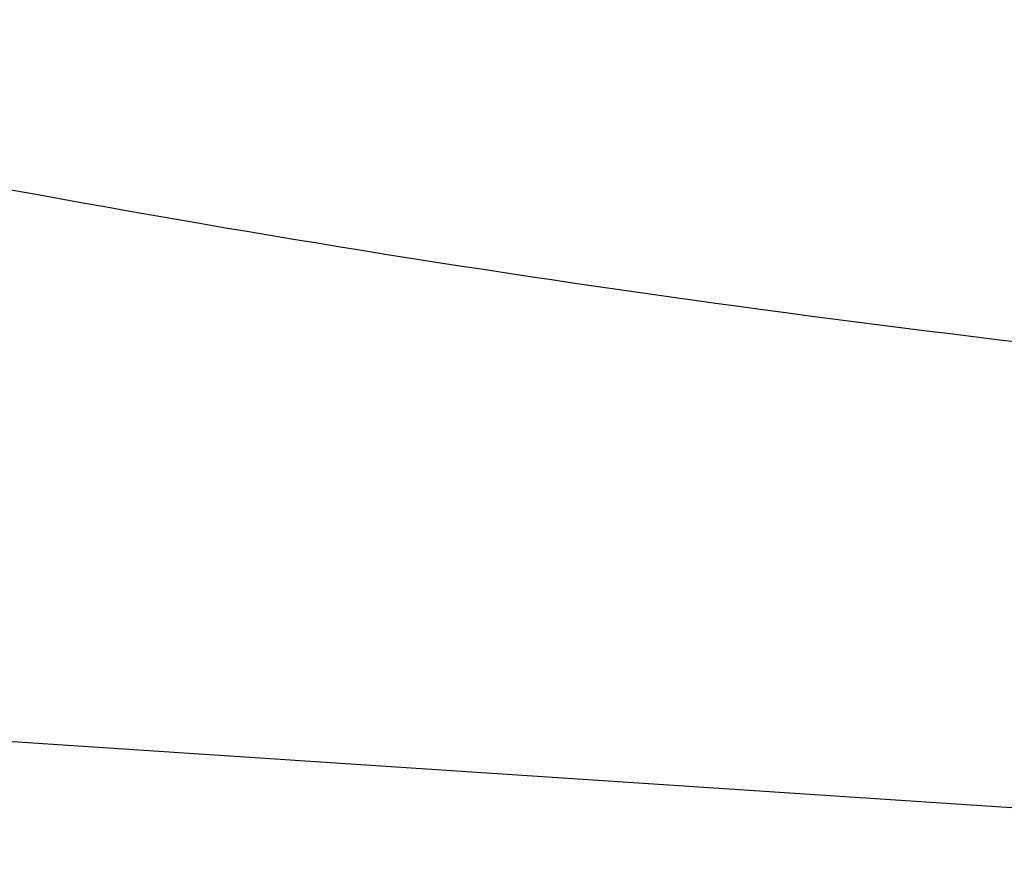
# Model space of a CAD drawing. Header units: millimetres. Extents: x 4605 to 4946, y -3016 to -2733.
# Tile 61 of 256: x 4652.55 to 4652.875, y -2978.921 to -2978.645. Entities that reach past the tile are written whole.
import ezdxf

# ---------------------------------------------------------------- set-up
doc = ezdxf.new("R2010")
doc.units = ezdxf.units.MM
doc.header["$MEASUREMENT"] = 0
doc.layers.add('Default', color=7, linetype='Continuous', true_color=0x000000)

msp = doc.modelspace()

# ---------------------------------------------------------------- linework, layer by layer
at = {"layer": 'Default'}
msp.add_line((4649.3993, -2978.67593, 482.4495), (4653.87164, -2978.97095, 482.04806), dxfattribs=at)
msp.add_open_spline([(4631.6309, -2956.97243, 220.27457), (4633.26073, -2957.00019, 220.75411), (4636.80414, -2957.08705, 221.7995), (4640.32375, -2957.25586, 222.84053), (4644.12221, -2957.50339, 223.96298), (4647.88111, -2957.81376, 225.07879), (4651.53586, -2958.3362, 226.16879), (4655.12793, -2959.00535, 227.23917), (4658.72854, -2959.83545, 228.29469), (4662.34061, -2960.92593, 229.31946), (4665.95519, -2962.11355, 230.32829), (4669.62435, -2963.41751, 231.32509), (4673.46231, -2964.7674, 232.31636), (4677.41825, -2966.03625, 233.31409), (4681.44316, -2967.20652, 234.3146), (4685.6045, -2968.08428, 235.31411), (4689.8325, -2968.76537, 236.30928), (4694.0382, -2969.23523, 237.29401), (4698.16834, -2969.43863, 238.24293), (4702.24767, -2969.58186, 239.16683), (4706.30977, -2969.66584, 240.06757), (4710.34015, -2969.68389, 240.91837), (4714.35621, -2969.6945, 241.74244), (4718.36403, -2969.69772, 242.54004), (4722.35452, -2969.72127, 243.28066), (4726.33593, -2969.77224, 243.99068), (4730.32243, -2969.851, 244.67058), (4734.3182, -2969.98567, 245.28802), (4738.31812, -2970.14846, 245.87311), (4742.32212, -2970.33937, 246.42584), (4746.33167, -2970.58691, 246.91178), (4750.34273, -2970.86295, 247.36326), (4754.3503, -2971.16709, 247.78022), (4758.35147, -2971.54011, 248.12543), (4762.34974, -2971.95387, 248.4333), (4766.33715, -2972.4075, 248.70374), (4770.28152, -2972.96973, 248.8968), (4774.1937, -2973.60026, 249.04955), (4777.07658, -2974.12028, 249.13371), (4780.83314, -2974.99333, 249.17352), (4782.68585, -2975.50359, 249.16668), (4784.52804, -2976.05743, 249.14499), (4786.4559, -2976.68514, 249.11225), (4789.59946, -2977.68267, 249.03715), (4793.02447, -2978.53885, 248.94257), (4795.52745, -2978.84814, 248.87041), (4798.1401, -2978.92041, 248.7946), (4800.03158, -2978.7934, 248.7292), (4802.4058, -2978.41117, 248.62735), (4804.68666, -2977.92864, 248.51577), (4807.37247, -2977.21093, 248.35788), (4809.35686, -2976.64335, 248.20951), (4811.25505, -2976.1331, 248.04835), (4813.15112, -2975.65515, 247.87971), (4816.94743, -2974.81557, 247.50999), (4819.81233, -2974.30172, 247.19286), (4823.66949, -2973.69359, 246.72639), (4827.5599, -2973.16315, 246.21558), (4831.49114, -2972.75404, 245.61601), (4835.43002, -2972.38819, 244.97213), (4839.36813, -2972.06628, 244.28318), (4843.30522, -2971.81374, 243.50451), (4847.24204, -2971.58663, 242.68131), (4851.17067, -2971.38521, 241.81272), (4855.08056, -2971.23499, 240.85847), (4858.98018, -2971.11051, 239.86443), (4862.86621, -2971.01171, 238.83016), (4866.72694, -2970.9731, 237.72611), (4870.28802, -2970.96995, 236.67877), (4872.38856, -2970.98387, 236.04214), (4874.47289, -2971.03346, 235.3972), (4874.94414, -2971.04676, 235.25093)], degree=3, knots=[16.090573, 16.090573, 16.090573, 16.090573, 22.418107, 29.89081, 29.89081, 37.363512, 44.836215, 44.836215, 52.308917, 59.78162, 59.78162, 67.254322, 74.727024, 74.727024, 82.199727, 89.672429, 89.672429, 97.145132, 104.617834, 104.617834, 112.090537, 119.563239, 119.563239, 127.035941, 134.508644, 134.508644, 141.981346, 149.454049, 149.454049, 156.926751, 164.399454, 164.399454, 171.872156, 179.344859, 179.344859, 186.817561, 194.290263, 194.290263, 201.762966, 205.499317, 209.235668, 209.235668, 212.97202, 216.708371, 220.444722, 224.181073, 224.181073, 227.917424, 229.7856, 231.653776, 235.390127, 239.126478, 239.126478, 242.862829, 246.59918, 254.071883, 254.071883, 261.544585, 269.017288, 269.017288, 276.48999, 283.962693, 283.962693, 291.435395, 298.908098, 298.908098, 306.3808, 313.853502, 313.853502, 320.20542, 322.065018, 322.065018, 322.065018, 322.065018], dxfattribs=at)
msp.add_rational_spline([(4648.52867, -2973.80073, 473.91906), (4648.41647, -2975.81764, 473.27103), (4649.86175, -2977.2888, 472.77372), (4651.30702, -2978.75997, 472.27641), (4653.42782, -2978.78764, 472.23329)], [1, 0.92559260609, 1.01094978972, 0.92559260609, 1], degree=2, knots=[0, 0, 0, 0.5, 0.5, 1, 1, 1], dxfattribs=at)

doc.saveas('drawing.dxf')
